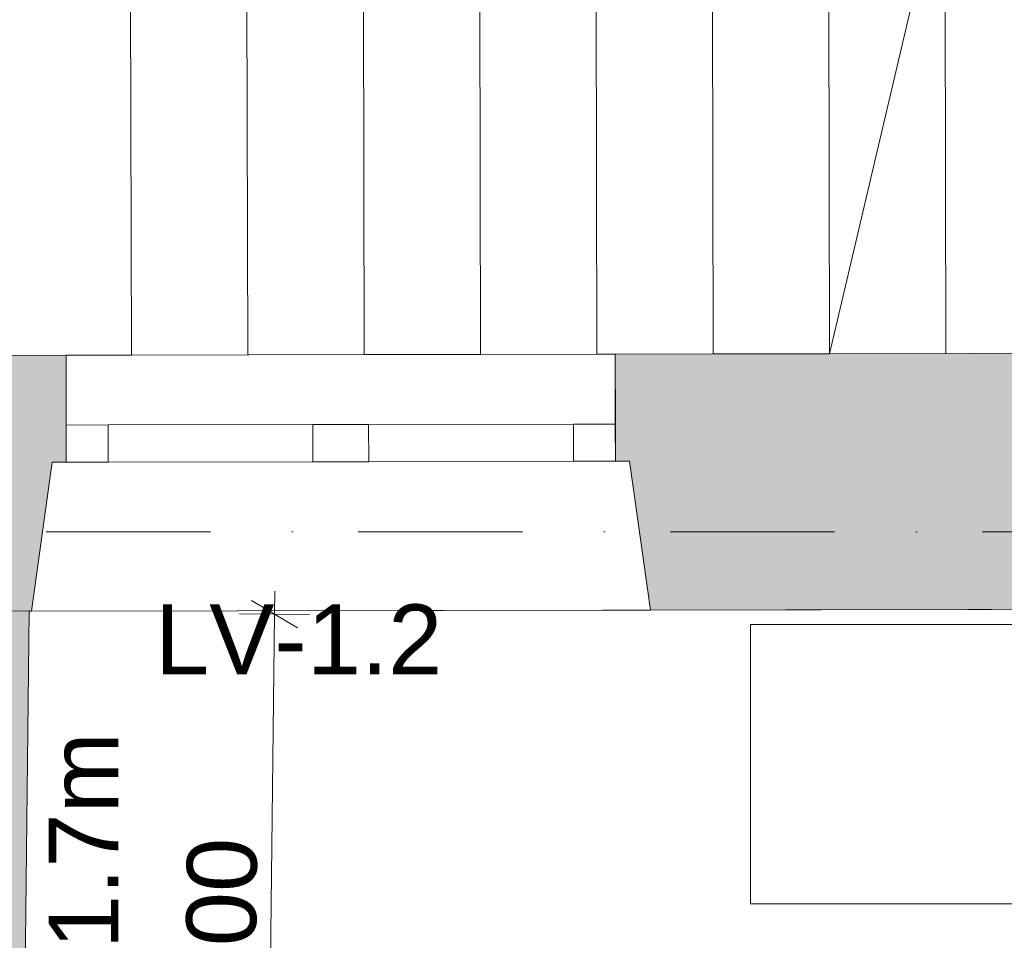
# Model space of a CAD drawing. Header units: millimetres. Extents: x -2532 to 181134, y -4151 to 53885.
# Tile 143 of 165: x 21804 to 23919, y 17417 to 19395. Entities that reach past the tile are written whole.
import ezdxf
from ezdxf.enums import TextEntityAlignment as Align

# ---------------------------------------------------------------- set-up
doc = ezdxf.new("R2010")
doc.units = ezdxf.units.MM
doc.header["$MEASUREMENT"] = 0
doc.linetypes.add('Dot & Dashed', pattern=[670.277762, 352.777767, -176.388884, 0, -141.111112])
for name, color, linetype in [('AR - Mööbel', 7, 'Continuous'), ('AR - Seinad SS.ol', 7, 'Continuous'), ('AR - Seinad VS', 7, 'Continuous'), ('AR - Teljed', 7, 'Continuous'), ('AR - Trepid', 7, 'Continuous'), ('AR - Vahelaed', 7, 'Continuous'), ('SA - tähistused - valgustus', 7, 'Continuous')]:
    doc.layers.add(name, color=color, linetype=linetype)
for name, color, linetype, lineweight in [('AR - Mööbel_Pen_No__4', 8, 'Continuous', 13), ('AR - Seinad SS.ol_Pen_No__221', 252, 'Continuous', 13), ('AR - Seinad VS_Pen_No__221', 252, 'Continuous', 13), ('AR - Teljed_Pen_No__4', 8, 'Continuous', 13), ('AR - Trepid_Pen_No__1', 7, 'Continuous', 9), ('AR - Trepid_Pen_No__71', 7, 'Continuous', 13), ('AR - Vahelaed_Pen_No__221', 252, 'Continuous', 13), ('ARCHICAD Windows_Pen_No__201', 7, 'Continuous', 15), ('SA - tähistused - laeviimistlus_Pen_No__211', 214, 'Continuous', 15), ('SA - tähistused - valgustus_Pen_No__105', 30, 'Continuous', 5)]:
    doc.layers.add(name, color=color, linetype=linetype, lineweight=lineweight)
doc.styles.add('GENERATED_STYLE_1', font='txt')
doc.styles.add('GENERATED_STYLE_3', font='txt')
doc.dimstyles.new('GENERATED_STYLE__1', dxfattribs={"dimtxt": 150, "dimasz": 76, "dimexe": 0.18, "dimexo": 0.0625, "dimgap": 0.09, "dimtad": 1, "dimdec": 0, "dimzin": 0, "dimdsep": 46, "dimtxsty": 'GENERATED_STYLE_3', "dimblk": 'ARROWHEAD_2', "dimblk1": 'ARROWHEAD_2', "dimblk2": 'ARROWHEAD_2', "dimcen": 0.09, "dimse1": 1, "dimse2": 1, "dimclrd": 256, "dimclre": 256, "dimclrt": 256, "dimadec": 0, "dimazin": 0, "dimtfac": 1, "dimtdec": 4, "dimtmove": 0, "dimatfit": 3, "dimfxl": 0, "dimtolj": 1, "dimtzin": 0, "dimarcsym": 0})

# ---------------------------------------------------------------- blocks, each defined once
blk = doc.blocks.new('Slab_5_1', base_point=(1193.5, 7176.6))
at = {"layer": 'AR - Vahelaed_Pen_No__221', "linetype": 'Continuous', "flags": 128}
blk.add_lwpolyline([(29031.7, 10599.5), (25849.8, 10605.8), (25847.9, 10598.2), (25816.9, 7795.1), (18158.1, 7767.4), (18215.1, 13667.6), (22730.4, 13665.2), (22730.2, 10653.8), (24528.2, 10653.8), (24530.9, 10857.8), (22930.1, 10857.8), (22930.2, 12697.8), (22890.2, 12697.8), (22890.2, 13670.2), (24567.5, 13669.9), (24625.6, 18129.2), (21879.6, 18124), (18998.5, 18124.9), (19003.6, 18431.2), (18951.8, 18943.2, 0.465374), (15778.2, 21156.9, 0.331533), (13823.4, 18922.3)], format="xyb", dxfattribs=at)
blk = doc.blocks.new('Stair_4_1')
at = {"layer": 'AR - Trepid_Pen_No__1', "linetype": 'Continuous'}
for p, q in [((22043.8, 18674.2), (22039.5, 20784.2)), ((22039.5, 20784.2), (22043.8, 18674.2)), ((22293.8, 18674.7), (22289.5, 20784.7)), ((22289.5, 20784.7), (22293.8, 18674.7)), ((22543.8, 18675.3), (22539.5, 20785.3)), ((22539.5, 20785.3), (22543.8, 18675.3)), ((22793.8, 18675.8), (22789.5, 20785.8)), ((22789.5, 20785.8), (22793.8, 18675.8)), ((23043.8, 18676.3), (23039.5, 20786.3)), ((23039.5, 20786.3), (23043.8, 18676.3)), ((23293.8, 18676.8), (23289.5, 20786.8)), ((23289.5, 20786.8), (23293.8, 18676.8)), ((23543.8, 18677.3), (23539.5, 20787.3)), ((23539.5, 20787.3), (23543.8, 18677.3)), ((23793.8, 18677.8), (23789.5, 20787.8)), ((23543.8, 18677.3), (23791.7, 19732.8)), ((21793.8, 18673.7), (22043.8, 18674.2)), ((22043.8, 18674.2), (22293.8, 18674.7)), ((22293.8, 18674.7), (22543.8, 18675.3)), ((22543.8, 18675.3), (22793.8, 18675.8)), ((22793.8, 18675.8), (23043.8, 18676.3)), ((23043.8, 18676.3), (23293.8, 18676.8)), ((23293.8, 18676.8), (23543.8, 18677.3)), ((23543.8, 18677.3), (23793.8, 18677.8))]:
    blk.add_line(p, q, dxfattribs=at)
at = {"layer": 'AR - Trepid_Pen_No__71', "insert": (22416.7, 19730), "char_height": 100, "attachment_point": 2, "rotation": 0.1168, "style": 'GENERATED_STYLE_1'}
blk.add_mtext('\\A1;{\\pqc;\\pt0,7100;\\fArial Baltic|b0|i0|c186|p34;\\fArial Baltic|b0|i0|c186|p34;\\fArial Baltic|b0|i0|c186|p34;\\A1{\\H.66x;\\S^  ;}\\fArial Baltic|b0|i0|c186|p34;\\fArial Baltic|b0|i0|c186|p34;\\fArial Baltic|b0|i0|c186|p34;\\fArial Baltic|b0|i0|c186|p34;\\A1{\\H.66x;\\S^  ;}\\fArial Baltic|b0|i0|c186|p34;\\fArial Baltic|b0|i0|c186|p34;\\fArial Baltic|b0|i0|c186|p34;\\fArial Baltic|b0|i0|c186|p34;\\A1{\\H.66x;\\S^  ;}\\fArial Baltic|b0|i0|c186|p34;}', dxfattribs=at)
blk = doc.blocks.new('Double Window 22_3')
at = {"layer": 'ARCHICAD Windows_Pen_No__201', "linetype": 'Continuous'}
for p, q in [((-665, 320), (665, 320)), ((-620, 0), (-665, 320)), ((620, 0), (665, 320)), ((-590, 0), (-620, 0)), ((-590, 0), (-500, 0)), ((-590, -80), (-590, 0)), ((-590, -80), (-590, 0)), ((-500, 0), (-500, -80)), ((-500, 0), (-60, 0)), ((-60, -80), (-60, 0)), ((-60, 0), (0, 0)), ((0, 0), (60, 0)), ((60, 0), (60, -80)), ((60, 0), (500, 0)), ((500, -80), (500, 0)), ((500, 0), (590, 0)), ((590, -80), (590, 0)), ((590, -80), (590, 0)), ((590, 0), (620, 0)), ((-500, -80), (-590, -80)), ((-590, -230), (-590, -80)), ((-60, -80), (-500, -80)), ((0, -80), (-60, -80)), ((60, -80), (0, -80)), ((500, -80), (60, -80)), ((590, -80), (500, -80)), ((590, -230), (590, -80)), ((-590, -230), (590, -230))]:
    blk.add_line(p, q, dxfattribs=at)
blk = doc.blocks.new('Wall_32_1', base_point=(19652.7, 18669.8))
at = {"layer": 'AR - Seinad VS_Pen_No__221', "linetype": 'Continuous'}
for points in [[(21903.4, 18674), (21102.3, 18672.5), (21102.6, 18522.5), (21102.8, 18442.5), (21132.8, 18442.6), (21178.4, 18122.7), (21829.5, 18123.9), (21873.8, 18444), (21903.8, 18444), (21903.7, 18524)], [(23083.4, 18676.3), (23083.7, 18526.3), (23083.8, 18446.3), (23113.8, 18446.3), (23159.4, 18126.4), (24625.6, 18129.2), (25202.8, 18680.3)]]:
    blk.add_hatch(color=256, dxfattribs=at).paths.add_polyline_path(points)
for p, q in [((21903.4, 18674), (21903.7, 18524)), ((23083.4, 18676.3), (23083.7, 18526.3)), ((21903.7, 18524), (21903.8, 18444)), ((23083.7, 18526.3), (23083.8, 18446.3)), ((21873.8, 18444), (21829.5, 18123.9)), ((21903.8, 18444), (21873.8, 18444)), ((23083.8, 18446.3), (23113.8, 18446.3)), ((23113.8, 18446.3), (23159.4, 18126.4))]:
    blk.add_line(p, q, dxfattribs=at)
at = {"layer": 'AR - Seinad VS_Pen_No__221', "linetype": 'Continuous', "flags": 128}
for points in [[(21903.4, 18674), (21102.3, 18672.5)], [(24602.8, 18679.1), (23083.4, 18676.3)], [(21824.3, 18123.9), (21829.5, 18123.9)], [(23159.4, 18126.4), (24625.6, 18129.2)]]:
    blk.add_lwpolyline(points, dxfattribs=at)
at = {"layer": 'ARCHICAD Windows_Pen_No__201', "linetype": 'Continuous', "xscale": -0.9999999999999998, "zscale": 1000, "rotation": 180.1085936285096}
blk.add_blockref('Double Window 22_3', (22493.8, 18445.2), dxfattribs=at)
blk = doc.blocks.new('Wall_221_1', base_point=(21636.2, 14708.5))
at = {"layer": 'AR - Seinad SS.ol_Pen_No__221', "linetype": 'Continuous'}
blk.add_hatch(color=256, dxfattribs=at).paths.add_polyline_path([(21786.2, 14706.8), (21824.3, 18123.9), (21674.3, 18123.6), (21636.2, 14708.5)])
at = {"layer": 'AR - Seinad SS.ol_Pen_No__221', "linetype": 'Continuous', "flags": 128}
blk.add_lwpolyline([(21786.2, 14706.8), (21824.3, 18123.9)], dxfattribs=at)
blk = doc.blocks.new('Bookshelf 01 22')
at = {"layer": 'AR - Mööbel_Pen_No__4', "linetype": 'Continuous'}
for p, q in [((1200, 600), (0, 600)), ((0, 600), (0, 0)), ((600, 0), (600, 600)), ((1200, 0), (1200, 600)), ((0, 0), (1200, 0))]:
    blk.add_line(p, q, dxfattribs=at)
blk = doc.blocks.new('Standard grid marker')
at = {"layer": 'AR - Teljed_Pen_No__4', "linetype": 'Dot & Dashed'}
blk.add_line((1000, 0), (44867.9, 0), dxfattribs=at)
at = {"layer": 'AR - Teljed_Pen_No__4', "style": 'GENERATED_STYLE_1'}
for tag, p in [('AC_MarkerText_1_0', (-300, 14.3)), ('AC_MarkerText_1_1', (46167.9, 14.3))]:
    blk.add_attdef(tag, text='', height=250, dxfattribs=at).set_placement(p, align=Align.MIDDLE_CENTER)
blk = doc.blocks.new('*D2130')
at = {"layer": 'SA - tähistused - valgustus_Pen_No__105', "linetype": 'Continuous'}
for p, q in [((22351.3, 18118), (22351.9, 18166.9)), ((22401, 18088.6), (22301.7, 18147.4)), ((22426.3, 18117.2), (22276.3, 18118.8)), ((22334.6, 16618.6), (22351.3, 18118)), ((22284.9, 16648), (22384.3, 16589.2)), ((22409.6, 16617.8), (22259.6, 16619.4)), ((22332.4, 16418.6), (22334.6, 16618.6))]:
    blk.add_line(p, q, dxfattribs=at)
at = {"layer": 'SA - tähistused - valgustus_Pen_No__105', "insert": (22310.1, 17112.2), "char_height": 150, "attachment_point": 7, "rotation": 89.3614, "style": 'GENERATED_STYLE_3'}
blk.add_mtext('\\A1;{\\pql;\\fArial|b0|i0|c0|p34;1\xa0500}', dxfattribs=at)
blk = doc.blocks.new('ARROWHEAD_2')
at = {"linetype": 'Continuous'}
for p, q in [((-0.378, -0.655), (0.378, 0.655)), ((0, 0), (-1, 0))]:
    blk.add_line(p, q, dxfattribs=at)
blk = doc.blocks.new('Label_94_1', base_point=(21712.4, 17294))
at = {"layer": 'SA - tähistused - valgustus_Pen_No__105', "insert": (21411, 16724.8), "char_height": 150, "attachment_point": 1, "rotation": 90, "style": 'GENERATED_STYLE_3'}
blk.add_mtext('\\A1;{\\pql;\\pt0,105000;\\fArial|b0|i0|c0|p34;V-11 H1.7m\\fArial|b0|i0|c0|p34;\\A1{\\H.66x;\\S^  ;}\\fArial|b0|i0|c0|p34;\\fArial|b0|i0|c0|p34;\\A1{\\H.66x;\\S^  ;}\\fArial|b0|i0|c0|p34; \\fArial|b0|i0|c0|p34;\\fArial|b0|i0|c0|p34;\\fArial|b0|i0|c0|p34;\\fArial|b0|i0|c0|p34;\\fArial|b0|i0|c0|p34;\\fArial|b0|i0|c0|p34;\\fArial|b0|i0|c0|p34;\\fArial|b0|i0|c0|p34;\\fArial|b0|i0|c0|p34;\\fArial|b0|i0|c0|p34;\\fArial|b0|i0|c0|p34;\\fArial|b0|i0|c0|p34;\\fArial|b0|i0|c0|p34;\\fArial|b0|i0|c0|p34;\\fArial|b0|i0|c0|p34;\\fArial|b0|i0|c0|p34;\\fArial|b0|i0|c0|p34;\\fArial|b0|i0|c0|p34;\\fArial|b0|i0|c0|p34;\\fArial|b0|i0|c0|p34;\\fArial|b0|i0|c0|p34;\\fArial|b0|i0|c0|p34;\\fArial|b0|i0|c0|p34;\\fArial|b0|i0|c0|p34;\\fArial|b0|i0|c0|p34;\\fArial|b0|i0|c0|p34;\\fArial|b0|i0|c0|p34;\\fArial|b0|i0|c0|p34;\\fArial|b0|i0|c0|p34;\\fArial|b0|i0|c0|p34;\\fArial|b0|i0|c0|p34;\\fArial|b0|i0|c0|p34;\\fArial|b0|i0|c0|p34;\\fArial|b0|i0|c0|p34;\\fArial|b0|i0|c0|p34;\\fArial|b0|i0|c0|p34;\\fArial|b0|i0|c0|p34;\\fArial|b0|i0|c0|p34;\\fArial|b0|i0|c0|p34;\\fArial|b0|i0|c0|p34;\\fArial|b0|i0|c0|p34;\\fArial|b0|i0|c0|p34;\\fArial|b0|i0|c0|p34;}', dxfattribs=at)
blk = doc.blocks.new('Label_96_1', base_point=(21731.8, 17315.4))
at = {"layer": 'SA - tähistused - valgustus_Pen_No__105', "insert": (21866.1, 16746.2), "char_height": 150, "attachment_point": 1, "rotation": 90, "style": 'GENERATED_STYLE_3'}
blk.add_mtext('\\A1;{\\pql;\\pt0,105000;\\fArial|b0|i0|c0|p34;V-11 H1.7m\\fArial|b0|i0|c0|p34;\\A1{\\H.66x;\\S^  ;}\\fArial|b0|i0|c0|p34;\\fArial|b0|i0|c0|p34;\\A1{\\H.66x;\\S^  ;}\\fArial|b0|i0|c0|p34; \\fArial|b0|i0|c0|p34;\\fArial|b0|i0|c0|p34;\\fArial|b0|i0|c0|p34;\\fArial|b0|i0|c0|p34;\\fArial|b0|i0|c0|p34;\\fArial|b0|i0|c0|p34;\\fArial|b0|i0|c0|p34;\\fArial|b0|i0|c0|p34;\\fArial|b0|i0|c0|p34;\\fArial|b0|i0|c0|p34;\\fArial|b0|i0|c0|p34;\\fArial|b0|i0|c0|p34;\\fArial|b0|i0|c0|p34;\\fArial|b0|i0|c0|p34;\\fArial|b0|i0|c0|p34;\\fArial|b0|i0|c0|p34;\\fArial|b0|i0|c0|p34;\\fArial|b0|i0|c0|p34;\\fArial|b0|i0|c0|p34;\\fArial|b0|i0|c0|p34;\\fArial|b0|i0|c0|p34;\\fArial|b0|i0|c0|p34;\\fArial|b0|i0|c0|p34;\\fArial|b0|i0|c0|p34;\\fArial|b0|i0|c0|p34;\\fArial|b0|i0|c0|p34;\\fArial|b0|i0|c0|p34;\\fArial|b0|i0|c0|p34;\\fArial|b0|i0|c0|p34;\\fArial|b0|i0|c0|p34;\\fArial|b0|i0|c0|p34;\\fArial|b0|i0|c0|p34;\\fArial|b0|i0|c0|p34;\\fArial|b0|i0|c0|p34;\\fArial|b0|i0|c0|p34;\\fArial|b0|i0|c0|p34;\\fArial|b0|i0|c0|p34;\\fArial|b0|i0|c0|p34;\\fArial|b0|i0|c0|p34;\\fArial|b0|i0|c0|p34;\\fArial|b0|i0|c0|p34;\\fArial|b0|i0|c0|p34;\\fArial|b0|i0|c0|p34;}', dxfattribs=at)

msp = doc.modelspace()

# ---------------------------------------------------------------- block references
at = {"layer": 'AR - Mööbel', "linetype": 'Continuous', "zscale": 1000}
msp.add_blockref('Bookshelf 01 22', (23374.2, 17495.7), dxfattribs=at)
at = {"layer": 'AR - Seinad SS.ol'}
msp.add_blockref('Wall_221_1', (21636.2, 14708.5), dxfattribs=at)
at = {"layer": 'AR - Seinad VS'}
msp.add_blockref('Wall_32_1', (19652.7, 18669.8), dxfattribs=at)
at = {"layer": 'AR - Teljed', "linetype": 'Continuous', "zscale": 1000}
msp.add_blockref('Standard grid marker', (-1931.8, 18294.9), dxfattribs=at)
at = {"layer": 'AR - Trepid', "linetype": 'Continuous'}
msp.add_blockref('Stair_4_1', (0, 0), dxfattribs=at)
at = {"layer": 'AR - Vahelaed', "linetype": 'Continuous'}
msp.add_blockref('Slab_5_1', (1193.5, 7176.6), dxfattribs=at)
at = {"layer": 'SA - tähistused - valgustus', "linetype": 'Continuous'}
for name, p in [('Label_96_1', (21731.8, 17315.4)), ('Label_94_1', (21712.4, 17294))]:
    msp.add_blockref(name, p, dxfattribs=at)

# ---------------------------------------------------------------- texts
at = {"layer": 'SA - tähistused - laeviimistlus_Pen_No__211', "linetype": 'Continuous', "insert": (22094.7, 17988.6), "char_height": 150, "attachment_point": 7, "style": 'GENERATED_STYLE_3'}
msp.add_mtext('\\A1;{\\pql;\\fArial|b0|i0|c0|p34;LV-1.\\fArial|b0|i0|c0|p34;2}', dxfattribs=at)

# ---------------------------------------------------------------- dimensions: what is measured, and where the dimension line sits
at = {"layer": 'SA - tähistused - valgustus', "linetype": 'Continuous'}
dim = msp.add_linear_dim(base=(22351.3, 18118), p1=(21858.3, 16623.9), p2=(21824.3, 18123.9), angle=89.3614, dimstyle='GENERATED_STYLE__1', dxfattribs=at)
dim.commit()
dim.dimension.update_dxf_attribs({"geometry": '*D2130', "text_midpoint": (22238.1, 17377), "dimtype": 160, "text_rotation": 89.3614})

doc.saveas('drawing.dxf')
